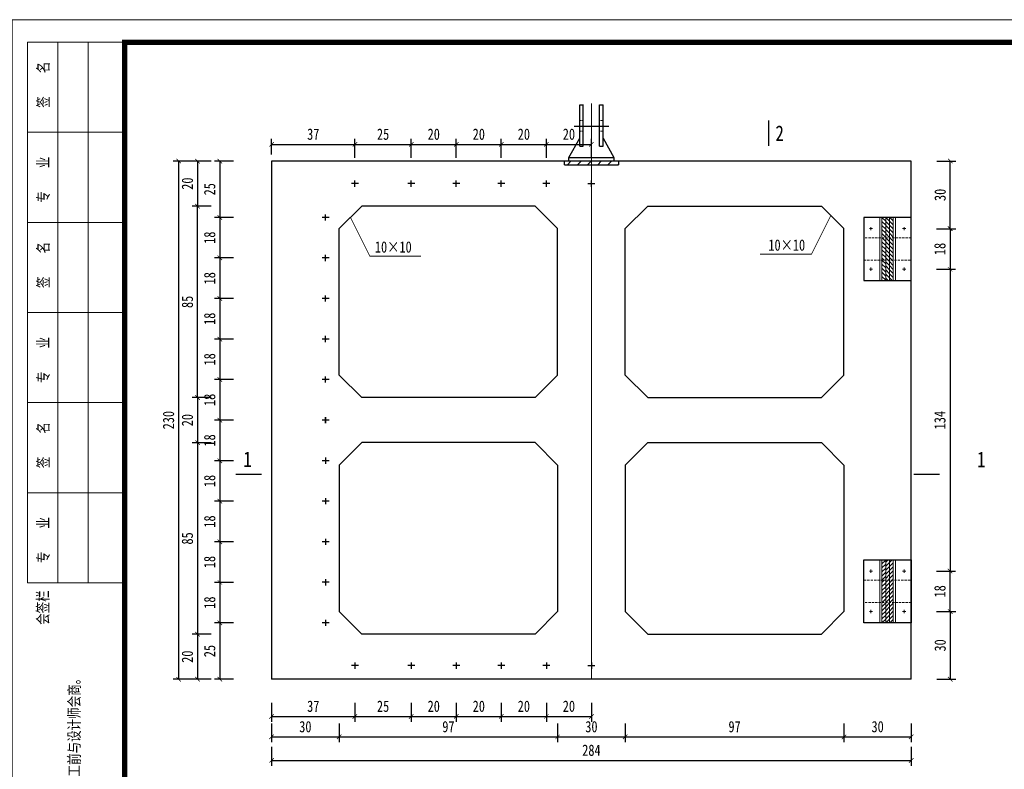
# Model space of a CAD drawing. Extents: x -13074 to 1448651, y 3648755 to 8081248.
# Tile 142 of 173: x 563561 to 563780, y 3858616 to 3858782. Entities that reach past the tile are written whole.
import ezdxf
from ezdxf.lldxf.tags import DXFTag

# ---------------------------------------------------------------- set-up
doc = ezdxf.new("R2010")
doc.units = 0
doc.header["$PDMODE"] = 32
doc.header["$PDSIZE"] = 0.2
doc.linetypes.add('HIDDEN', pattern=[0.375, 0.25, -0.125])
doc.layers.get('0').update_dxf_attribs({"linetype": 'CONTINUOUS'})
doc.layers.get('Defpoints').update_dxf_attribs({"linetype": 'CONTINUOUS'})
for name, color, linetype, lineweight in [('0.09标注线', 3, 'CONTINUOUS', 9), ('SHEET', 1, 'CONTINUOUS', 15), ('标注', 6, 'CONTINUOUS', 9), ('标注线', 7, 'CONTINUOUS', 18), ('细实线', 3, 'CONTINUOUS', 20), ('虚线', 251, 'HIDDEN', 15), ('轮廓西线', 1, 'CONTINUOUS', 15)]:
    doc.layers.add(name, color=color, linetype=linetype, lineweight=lineweight)
doc.layers.add('DIM', color=3, linetype='CONTINUOUS')
doc.layers.add('点划线', color=3, linetype='CENTER')
doc.styles.add('-仿宋_GB2312', font='FangSong_GB2312.ttf')
doc.styles.add('FHZ', font='FangSong_GB2312.ttf', dxfattribs={"width": 0.707, "height": 300})
doc.styles.add('HZTXT', font='FangSong_GB2312.ttf', dxfattribs={"width": 0.8, "height": 2.5})
tags = doc.linetypes.add('CENTER', pattern=[2, 1.25, -0.25, 0.25, -0.25]).pattern_tags.tags
tags[10:11] = [DXFTag(74, 4), DXFTag(75, 0), DXFTag(340, '0'), DXFTag(46, 1.0), DXFTag(50, 0.0), DXFTag(44, 0.0), DXFTag(45, 0.0)]
tags[8:9] = [DXFTag(74, 4), DXFTag(75, 0), DXFTag(340, '0'), DXFTag(46, 1.0), DXFTag(50, 0.0), DXFTag(44, 0.0), DXFTag(45, 0.0)]
tags[6:7] = [DXFTag(74, 4), DXFTag(75, 0), DXFTag(340, '0'), DXFTag(46, 1.0), DXFTag(50, 0.0), DXFTag(44, 0.0), DXFTag(45, 0.0)]
tags[4:5] = [DXFTag(74, 4), DXFTag(75, 0), DXFTag(340, '0'), DXFTag(46, 1.0), DXFTag(50, 0.0), DXFTag(44, 0.0), DXFTag(45, 0.0)]
tags = doc.linetypes.add('DASHDOT2', pattern=[0.5, 0.25, -0.125, 0, -0.125]).pattern_tags.tags
tags[10:11] = [DXFTag(74, 4), DXFTag(75, 0), DXFTag(340, '0'), DXFTag(46, 1.0), DXFTag(50, 0.0), DXFTag(44, 0.0), DXFTag(45, 0.0)]
tags[8:9] = [DXFTag(74, 4), DXFTag(75, 0), DXFTag(340, '0'), DXFTag(46, 1.0), DXFTag(50, 0.0), DXFTag(44, 0.0), DXFTag(45, 0.0)]
tags[6:7] = [DXFTag(74, 4), DXFTag(75, 0), DXFTag(340, '0'), DXFTag(46, 1.0), DXFTag(50, 0.0), DXFTag(44, 0.0), DXFTag(45, 0.0)]
tags[4:5] = [DXFTag(74, 4), DXFTag(75, 0), DXFTag(340, '0'), DXFTag(46, 1.0), DXFTag(50, 0.0), DXFTag(44, 0.0), DXFTag(45, 0.0)]
doc.dimstyles.new('工作室标准标注', dxfattribs={"dimtxt": 2.5, "dimasz": 1, "dimexe": 1.2, "dimexo": 1.5, "dimgap": 1, "dimtad": 1, "dimdec": 1, "dimzin": 0, "dimdsep": 46, "dimtxsty": 'HZTXT', "dimblk": 'ARCHTICK', "dimcen": 0.09, "dimadec": 0, "dimazin": 0, "dimtfac": 0.09, "dimtdec": 1, "dimtofl": 0, "dimtmove": 2, "dimatfit": 3, "dimldrblk": 'ARCHTICK', "dimfxl": 3, "dimfxlon": 1, "dimtolj": 1, "dimtzin": 0, "dimarcsym": 0})
pattern_1 = [(45, (563753.7238, 3858648.6043), (-0.449013, 0.449013), [])]
pattern_2 = [(45, (563752.8905, 3858648.6043), (-0.449013, 0.449013), [])]
pattern_3 = [(315, (563753.7238, 3858738.6043), (-0.449013, -0.449013), [])]
pattern_4 = [(315, (563752.8905, 3858738.6043), (-0.449013, -0.449013), [])]

# ---------------------------------------------------------------- blocks, each defined once
blk = doc.blocks.new('_ARCHTICK')
at = {"color": 0, "linetype": 'ByBlock', "const_width": 0.15}
blk.add_lwpolyline([(-0.5, -0.5), (0.5, 0.5)], dxfattribs=at)
blk = doc.blocks.new('*D1668')
at = {"layer": 'Defpoints', "color": 0, "lineweight": 13}
for p in [(563757.83, 3858727.1), (563757.83, 3858660.1), (563768.01, 3858660.1)]:
    blk.add_point(p, dxfattribs=at)
at = {"layer": '细实线', "color": 0, "lineweight": -2}
for p, q in [((563765.01, 3858727.1), (563769.21, 3858727.1)), ((563768.01, 3858727.1), (563768.01, 3858660.1)), ((563765.01, 3858660.1), (563769.21, 3858660.1))]:
    blk.add_line(p, q, dxfattribs=at)
for p, rotation in [((563768.01, 3858727.1), 90), ((563768.01, 3858660.1), 270)]:
    blk.add_blockref('_ARCHTICK', p, dxfattribs=dict(at, rotation=rotation))
at = {"layer": '细实线', "color": 0, "lineweight": 9, "insert": (563765.76, 3858693.6), "char_height": 2.5, "attachment_point": 5, "rotation": 90, "style": 'HZTXT'}
blk.add_mtext('\\A1;134', dxfattribs=at)
blk = doc.blocks.new('*D1669')
at = {"layer": 'Defpoints', "color": 0, "lineweight": 13}
for p in [(563757.83, 3858651.1), (563759.39, 3858636.1), (563768.06, 3858636.1)]:
    blk.add_point(p, dxfattribs=at)
at = {"layer": '细实线', "color": 0, "lineweight": -2}
for p, q in [((563765.06, 3858651.1), (563769.26, 3858651.1)), ((563768.06, 3858651.1), (563768.06, 3858636.1)), ((563765.06, 3858636.1), (563769.26, 3858636.1))]:
    blk.add_line(p, q, dxfattribs=at)
for p, rotation in [((563768.06, 3858651.1), 90), ((563768.06, 3858636.1), 270)]:
    blk.add_blockref('_ARCHTICK', p, dxfattribs=dict(at, rotation=rotation))
at = {"layer": '细实线', "color": 0, "lineweight": 9, "insert": (563765.81, 3858643.6), "char_height": 2.5, "attachment_point": 5, "rotation": 90, "style": 'HZTXT'}
blk.add_mtext('\\A1;30', dxfattribs=at)
blk = doc.blocks.new('*D1670')
at = {"layer": 'Defpoints', "color": 0, "lineweight": 13}
for p in [(563631.89, 3858729.6), (563605.9, 3858720.6), (563631.89, 3858720.6)]:
    blk.add_point(p, dxfattribs=at)
at = {"layer": '细实线', "color": 0, "lineweight": -2}
for p, q in [((563608.9, 3858729.6), (563604.7, 3858729.6)), ((563605.9, 3858729.6), (563605.9, 3858720.6)), ((563608.9, 3858720.6), (563604.7, 3858720.6))]:
    blk.add_line(p, q, dxfattribs=at)
for p, rotation in [((563605.9, 3858729.6), 90), ((563605.9, 3858720.6), 270)]:
    blk.add_blockref('_ARCHTICK', p, dxfattribs=dict(at, rotation=rotation))
at = {"layer": '细实线', "color": 0, "lineweight": 9, "insert": (563603.65, 3858725.1), "char_height": 2.5, "attachment_point": 5, "rotation": 90, "style": 'HZTXT'}
blk.add_mtext('\\A1;18', dxfattribs=at)
blk = doc.blocks.new('*D1671')
at = {"layer": 'Defpoints', "color": 0, "lineweight": 13}
for p in [(563617.39, 3858751.1), (563600.95, 3858741.1), (563639.89, 3858741.1)]:
    blk.add_point(p, dxfattribs=at)
at = {"layer": '细实线', "color": 0, "lineweight": -2}
for p, q in [((563603.95, 3858751.1), (563599.75, 3858751.1)), ((563600.95, 3858751.1), (563600.95, 3858741.1)), ((563603.95, 3858741.1), (563599.75, 3858741.1))]:
    blk.add_line(p, q, dxfattribs=at)
for p, rotation in [((563600.95, 3858751.1), 90), ((563600.95, 3858741.1), 270)]:
    blk.add_blockref('_ARCHTICK', p, dxfattribs=dict(at, rotation=rotation))
at = {"layer": '细实线', "color": 0, "lineweight": 9, "insert": (563598.7, 3858746.1), "char_height": 2.5, "attachment_point": 5, "rotation": 90, "style": 'HZTXT'}
blk.add_mtext('\\A1;20', dxfattribs=at)
blk = doc.blocks.new('*D2907')
at = {"layer": 'Defpoints', "color": 0, "lineweight": 13}
for p in [(563635.89, 3858754.81), (563617.39, 3858751.1), (563635.89, 3858746.1)]:
    blk.add_point(p, dxfattribs=at)
at = {"layer": '标注', "color": 0, "lineweight": -2}
for p, q in [((563617.39, 3858752.6), (563617.39, 3858756.01)), ((563635.89, 3858751.81), (563635.89, 3858756.01)), ((563617.39, 3858754.81), (563635.89, 3858754.81))]:
    blk.add_line(p, q, dxfattribs=at)
at = {"layer": '标注', "color": 0, "lineweight": -2, "rotation": 180}
blk.add_blockref('_ARCHTICK', (563617.39, 3858754.81), dxfattribs=at)
at = {"layer": '标注', "color": 0, "lineweight": -2}
blk.add_blockref('_ARCHTICK', (563635.89, 3858754.81), dxfattribs=at)
at = {"layer": '标注', "color": 0, "insert": (563626.64, 3858757.06), "char_height": 2.5, "attachment_point": 5, "style": 'HZTXT'}
blk.add_mtext('\\A1;37', dxfattribs=at)
blk = doc.blocks.new('*D1723')
at = {"layer": 'Defpoints', "color": 0, "lineweight": 13}
for p in [(563631.89, 3858720.6), (563605.9, 3858711.6), (563631.89, 3858711.6)]:
    blk.add_point(p, dxfattribs=at)
at = {"layer": '细实线', "color": 0, "lineweight": -2}
for p, q in [((563608.9, 3858720.6), (563604.7, 3858720.6)), ((563605.9, 3858720.6), (563605.9, 3858711.6)), ((563608.9, 3858711.6), (563604.7, 3858711.6))]:
    blk.add_line(p, q, dxfattribs=at)
for p, rotation in [((563605.9, 3858720.6), 90), ((563605.9, 3858711.6), 270)]:
    blk.add_blockref('_ARCHTICK', p, dxfattribs=dict(at, rotation=rotation))
at = {"layer": '细实线', "color": 0, "lineweight": 9, "insert": (563603.65, 3858716.1), "char_height": 2.5, "attachment_point": 5, "rotation": 90, "style": 'HZTXT'}
blk.add_mtext('\\A1;18', dxfattribs=at)
blk = doc.blocks.new('*D1724')
at = {"layer": 'Defpoints', "color": 0, "lineweight": 13}
for p in [(563631.89, 3858711.6), (563605.9, 3858702.6), (563631.89, 3858702.6)]:
    blk.add_point(p, dxfattribs=at)
at = {"layer": '细实线', "color": 0, "lineweight": -2}
for p, q in [((563608.9, 3858711.6), (563604.7, 3858711.6)), ((563605.9, 3858711.6), (563605.9, 3858702.6)), ((563608.9, 3858702.6), (563604.7, 3858702.6))]:
    blk.add_line(p, q, dxfattribs=at)
for p, rotation in [((563605.9, 3858711.6), 90), ((563605.9, 3858702.6), 270)]:
    blk.add_blockref('_ARCHTICK', p, dxfattribs=dict(at, rotation=rotation))
at = {"layer": '细实线', "color": 0, "lineweight": 9, "insert": (563603.65, 3858707.1), "char_height": 2.5, "attachment_point": 5, "rotation": 90, "style": 'HZTXT'}
blk.add_mtext('\\A1;18', dxfattribs=at)
blk = doc.blocks.new('*D1725')
at = {"layer": 'Defpoints', "color": 0, "lineweight": 13}
for p in [(563631.89, 3858702.6), (563605.9, 3858693.6), (563631.89, 3858693.6)]:
    blk.add_point(p, dxfattribs=at)
at = {"layer": '细实线', "color": 0, "lineweight": -2}
for p, q in [((563608.9, 3858702.6), (563604.7, 3858702.6)), ((563605.9, 3858702.6), (563605.9, 3858693.6)), ((563608.9, 3858693.6), (563604.7, 3858693.6))]:
    blk.add_line(p, q, dxfattribs=at)
for p, rotation in [((563605.9, 3858702.6), 90), ((563605.9, 3858693.6), 270)]:
    blk.add_blockref('_ARCHTICK', p, dxfattribs=dict(at, rotation=rotation))
at = {"layer": '细实线', "color": 0, "lineweight": 9, "insert": (563603.65, 3858698.1), "char_height": 2.5, "attachment_point": 5, "rotation": 90, "style": 'HZTXT'}
blk.add_mtext('\\A1;18', dxfattribs=at)
blk = doc.blocks.new('*D1726')
at = {"layer": 'Defpoints', "color": 0, "lineweight": 13}
for p in [(563631.89, 3858693.6), (563605.9, 3858684.6), (563631.89, 3858684.6)]:
    blk.add_point(p, dxfattribs=at)
at = {"layer": '细实线', "color": 0, "lineweight": -2}
for p, q in [((563608.9, 3858693.6), (563604.7, 3858693.6)), ((563605.9, 3858693.6), (563605.9, 3858684.6)), ((563608.9, 3858684.6), (563604.7, 3858684.6))]:
    blk.add_line(p, q, dxfattribs=at)
for p, rotation in [((563605.9, 3858693.6), 90), ((563605.9, 3858684.6), 270)]:
    blk.add_blockref('_ARCHTICK', p, dxfattribs=dict(at, rotation=rotation))
at = {"layer": '细实线', "color": 0, "lineweight": 9, "insert": (563603.65, 3858689.1), "char_height": 2.5, "attachment_point": 5, "rotation": 90, "style": 'HZTXT'}
blk.add_mtext('\\A1;18', dxfattribs=at)
blk = doc.blocks.new('*D1727')
at = {"layer": 'Defpoints', "color": 0, "lineweight": 13}
for p in [(563631.89, 3858684.6), (563605.9, 3858675.6), (563631.89, 3858675.6)]:
    blk.add_point(p, dxfattribs=at)
at = {"layer": '细实线', "color": 0, "lineweight": -2}
for p, q in [((563608.9, 3858684.6), (563604.7, 3858684.6)), ((563605.9, 3858684.6), (563605.9, 3858675.6)), ((563608.9, 3858675.6), (563604.7, 3858675.6))]:
    blk.add_line(p, q, dxfattribs=at)
for p, rotation in [((563605.9, 3858684.6), 90), ((563605.9, 3858675.6), 270)]:
    blk.add_blockref('_ARCHTICK', p, dxfattribs=dict(at, rotation=rotation))
at = {"layer": '细实线', "color": 0, "lineweight": 9, "insert": (563603.65, 3858680.1), "char_height": 2.5, "attachment_point": 5, "rotation": 90, "style": 'HZTXT'}
blk.add_mtext('\\A1;18', dxfattribs=at)
blk = doc.blocks.new('*D1728')
at = {"layer": 'Defpoints', "color": 0, "lineweight": 13}
for p in [(563631.89, 3858675.6), (563605.9, 3858666.6), (563631.89, 3858666.6)]:
    blk.add_point(p, dxfattribs=at)
at = {"layer": '细实线', "color": 0, "lineweight": -2}
for p, q in [((563608.9, 3858675.6), (563604.7, 3858675.6)), ((563605.9, 3858675.6), (563605.9, 3858666.6)), ((563608.9, 3858666.6), (563604.7, 3858666.6))]:
    blk.add_line(p, q, dxfattribs=at)
for p, rotation in [((563605.9, 3858675.6), 90), ((563605.9, 3858666.6), 270)]:
    blk.add_blockref('_ARCHTICK', p, dxfattribs=dict(at, rotation=rotation))
at = {"layer": '细实线', "color": 0, "lineweight": 9, "insert": (563603.65, 3858671.1), "char_height": 2.5, "attachment_point": 5, "rotation": 90, "style": 'HZTXT'}
blk.add_mtext('\\A1;18', dxfattribs=at)
blk = doc.blocks.new('*D1729')
at = {"layer": 'Defpoints', "color": 0, "lineweight": 13}
for p in [(563631.89, 3858666.6), (563605.9, 3858657.6), (563631.89, 3858657.6)]:
    blk.add_point(p, dxfattribs=at)
at = {"layer": '细实线', "color": 0, "lineweight": -2}
for p, q in [((563608.9, 3858666.6), (563604.7, 3858666.6)), ((563605.9, 3858666.6), (563605.9, 3858657.6)), ((563608.9, 3858657.6), (563604.7, 3858657.6))]:
    blk.add_line(p, q, dxfattribs=at)
for p, rotation in [((563605.9, 3858666.6), 90), ((563605.9, 3858657.6), 270)]:
    blk.add_blockref('_ARCHTICK', p, dxfattribs=dict(at, rotation=rotation))
at = {"layer": '细实线', "color": 0, "lineweight": 9, "insert": (563603.65, 3858662.1), "char_height": 2.5, "attachment_point": 5, "rotation": 90, "style": 'HZTXT'}
blk.add_mtext('\\A1;18', dxfattribs=at)
blk = doc.blocks.new('*D1730')
at = {"layer": 'Defpoints', "color": 0, "lineweight": 13}
for p in [(563631.89, 3858657.6), (563605.9, 3858648.6), (563631.89, 3858648.6)]:
    blk.add_point(p, dxfattribs=at)
at = {"layer": '细实线', "color": 0, "lineweight": -2}
for p, q in [((563608.9, 3858657.6), (563604.7, 3858657.6)), ((563605.9, 3858657.6), (563605.9, 3858648.6)), ((563608.9, 3858648.6), (563604.7, 3858648.6))]:
    blk.add_line(p, q, dxfattribs=at)
for p, rotation in [((563605.9, 3858657.6), 90), ((563605.9, 3858648.6), 270)]:
    blk.add_blockref('_ARCHTICK', p, dxfattribs=dict(at, rotation=rotation))
at = {"layer": '细实线', "color": 0, "lineweight": 9, "insert": (563603.65, 3858653.1), "char_height": 2.5, "attachment_point": 5, "rotation": 90, "style": 'HZTXT'}
blk.add_mtext('\\A1;18', dxfattribs=at)
blk = doc.blocks.new('*D1731')
at = {"layer": 'Defpoints', "color": 0, "lineweight": 13}
for p in [(563631.89, 3858648.6), (563605.9, 3858636.1), (563623.19, 3858636.1)]:
    blk.add_point(p, dxfattribs=at)
at = {"layer": '细实线', "color": 0, "lineweight": -2}
for p, q in [((563608.9, 3858648.6), (563604.7, 3858648.6)), ((563605.9, 3858648.6), (563605.9, 3858636.1)), ((563608.9, 3858636.1), (563604.7, 3858636.1))]:
    blk.add_line(p, q, dxfattribs=at)
for p, rotation in [((563605.9, 3858648.6), 90), ((563605.9, 3858636.1), 270)]:
    blk.add_blockref('_ARCHTICK', p, dxfattribs=dict(at, rotation=rotation))
at = {"layer": '细实线', "color": 0, "lineweight": 9, "insert": (563603.65, 3858642.35), "char_height": 2.5, "attachment_point": 5, "rotation": 90, "style": 'HZTXT'}
blk.add_mtext('\\A1;25', dxfattribs=at)
blk = doc.blocks.new('*D1733')
at = {"layer": 'Defpoints', "color": 0, "lineweight": 13}
for p in [(563639.89, 3858698.6), (563600.95, 3858688.6), (563639.89, 3858688.6)]:
    blk.add_point(p, dxfattribs=at)
at = {"layer": '细实线', "color": 0, "lineweight": -2}
for p, q in [((563603.95, 3858698.6), (563599.75, 3858698.6)), ((563600.95, 3858698.6), (563600.95, 3858688.6)), ((563603.95, 3858688.6), (563599.75, 3858688.6))]:
    blk.add_line(p, q, dxfattribs=at)
for p, rotation in [((563600.95, 3858698.6), 90), ((563600.95, 3858688.6), 270)]:
    blk.add_blockref('_ARCHTICK', p, dxfattribs=dict(at, rotation=rotation))
at = {"layer": '细实线', "color": 0, "lineweight": 9, "insert": (563598.7, 3858693.6), "char_height": 2.5, "attachment_point": 5, "rotation": 90, "style": 'HZTXT'}
blk.add_mtext('\\A1;20', dxfattribs=at)
blk = doc.blocks.new('*D1734')
at = {"layer": 'Defpoints', "color": 0, "lineweight": 13}
for p in [(563639.89, 3858688.6), (563600.95, 3858646.1), (563637.39, 3858646.1)]:
    blk.add_point(p, dxfattribs=at)
at = {"layer": '细实线', "color": 0, "lineweight": -2}
for p, q in [((563603.95, 3858688.6), (563599.75, 3858688.6)), ((563600.95, 3858688.6), (563600.95, 3858646.1)), ((563603.95, 3858646.1), (563599.75, 3858646.1))]:
    blk.add_line(p, q, dxfattribs=at)
for p, rotation in [((563600.95, 3858688.6), 90), ((563600.95, 3858646.1), 270)]:
    blk.add_blockref('_ARCHTICK', p, dxfattribs=dict(at, rotation=rotation))
at = {"layer": '细实线', "color": 0, "lineweight": 9, "insert": (563598.7, 3858667.35), "char_height": 2.5, "attachment_point": 5, "rotation": 90, "style": 'HZTXT'}
blk.add_mtext('\\A1;85', dxfattribs=at)
blk = doc.blocks.new('*D1735')
at = {"layer": 'Defpoints', "color": 0, "lineweight": 13}
for p in [(563637.39, 3858646.1), (563600.95, 3858636.1), (563628.64, 3858636.1)]:
    blk.add_point(p, dxfattribs=at)
at = {"layer": '细实线', "color": 0, "lineweight": -2}
for p, q in [((563603.95, 3858646.1), (563599.75, 3858646.1)), ((563600.95, 3858646.1), (563600.95, 3858636.1)), ((563603.95, 3858636.1), (563599.75, 3858636.1))]:
    blk.add_line(p, q, dxfattribs=at)
for p, rotation in [((563600.95, 3858646.1), 90), ((563600.95, 3858636.1), 270)]:
    blk.add_blockref('_ARCHTICK', p, dxfattribs=dict(at, rotation=rotation))
at = {"layer": '细实线', "color": 0, "lineweight": 9, "insert": (563598.7, 3858641.1), "char_height": 2.5, "attachment_point": 5, "rotation": 90, "style": 'HZTXT'}
blk.add_mtext('\\A1;20', dxfattribs=at)
blk = doc.blocks.new('*D1736')
at = {"layer": 'Defpoints', "color": 0, "lineweight": 13}
for p in [(563617.39, 3858751.1), (563596.76, 3858636.1), (563617.39, 3858636.1)]:
    blk.add_point(p, dxfattribs=at)
at = {"layer": '细实线', "color": 0, "lineweight": -2}
for p, q in [((563599.76, 3858751.1), (563595.56, 3858751.1)), ((563596.76, 3858751.1), (563596.76, 3858636.1)), ((563599.76, 3858636.1), (563595.56, 3858636.1))]:
    blk.add_line(p, q, dxfattribs=at)
for p, rotation in [((563596.76, 3858751.1), 90), ((563596.76, 3858636.1), 270)]:
    blk.add_blockref('_ARCHTICK', p, dxfattribs=dict(at, rotation=rotation))
at = {"layer": '细实线', "color": 0, "lineweight": 9, "insert": (563594.51, 3858693.6), "char_height": 2.5, "attachment_point": 5, "rotation": 90, "style": 'HZTXT'}
blk.add_mtext('\\A1;230', dxfattribs=at)
blk = doc.blocks.new('*D1765')
at = {"layer": 'Defpoints', "color": 0, "lineweight": 13}
for p in [(563759.39, 3858751.1), (563768.06, 3858751.1), (563757.83, 3858736.1)]:
    blk.add_point(p, dxfattribs=at)
at = {"layer": '细实线', "color": 0, "lineweight": -2}
for p, q in [((563765.06, 3858751.1), (563769.26, 3858751.1)), ((563768.06, 3858736.1), (563768.06, 3858751.1)), ((563765.06, 3858736.1), (563769.26, 3858736.1))]:
    blk.add_line(p, q, dxfattribs=at)
for p, rotation in [((563768.06, 3858751.1), 90), ((563768.06, 3858736.1), 270)]:
    blk.add_blockref('_ARCHTICK', p, dxfattribs=dict(at, rotation=rotation))
at = {"layer": '细实线', "color": 0, "lineweight": 9, "insert": (563765.81, 3858743.6), "char_height": 2.5, "attachment_point": 5, "rotation": 90, "style": 'HZTXT'}
blk.add_mtext('\\A1;30', dxfattribs=at)
blk = doc.blocks.new('*D1766')
at = {"layer": 'Defpoints', "color": 0, "lineweight": 13}
for p in [(563757.83, 3858736.1), (563757.83, 3858727.1), (563768.01, 3858727.1)]:
    blk.add_point(p, dxfattribs=at)
at = {"layer": '细实线', "color": 0, "lineweight": -2}
for p, q in [((563765.01, 3858736.1), (563769.21, 3858736.1)), ((563768.01, 3858736.1), (563768.01, 3858727.1)), ((563765.01, 3858727.1), (563769.21, 3858727.1))]:
    blk.add_line(p, q, dxfattribs=at)
for p, rotation in [((563768.01, 3858736.1), 90), ((563768.01, 3858727.1), 270)]:
    blk.add_blockref('_ARCHTICK', p, dxfattribs=dict(at, rotation=rotation))
at = {"layer": '细实线', "color": 0, "lineweight": 9, "insert": (563765.76, 3858731.6), "char_height": 2.5, "attachment_point": 5, "rotation": 90, "style": 'HZTXT'}
blk.add_mtext('\\A1;18', dxfattribs=at)
blk = doc.blocks.new('*D2936')
at = {"layer": 'Defpoints', "color": 0, "lineweight": 13}
for p in [(563617.39, 3858751.1), (563605.9, 3858738.6), (563629.39, 3858738.6)]:
    blk.add_point(p, dxfattribs=at)
at = {"layer": '细实线', "color": 0, "lineweight": -2}
for p, q in [((563608.9, 3858751.1), (563604.7, 3858751.1)), ((563605.9, 3858751.1), (563605.9, 3858738.6)), ((563608.9, 3858738.6), (563604.7, 3858738.6))]:
    blk.add_line(p, q, dxfattribs=at)
for p, rotation in [((563605.9, 3858751.1), 90), ((563605.9, 3858738.6), 270)]:
    blk.add_blockref('_ARCHTICK', p, dxfattribs=dict(at, rotation=rotation))
at = {"layer": '细实线', "color": 0, "lineweight": 9, "insert": (563603.65, 3858744.85), "char_height": 2.5, "attachment_point": 5, "rotation": 90, "style": 'HZTXT'}
blk.add_mtext('\\A1;25', dxfattribs=at)
blk = doc.blocks.new('*D2937')
at = {"layer": 'Defpoints', "color": 0, "lineweight": 13}
for p in [(563629.39, 3858738.6), (563605.9, 3858729.6), (563631.89, 3858729.6)]:
    blk.add_point(p, dxfattribs=at)
at = {"layer": '细实线', "color": 0, "lineweight": -2}
for p, q in [((563608.9, 3858738.6), (563604.7, 3858738.6)), ((563605.9, 3858738.6), (563605.9, 3858729.6)), ((563608.9, 3858729.6), (563604.7, 3858729.6))]:
    blk.add_line(p, q, dxfattribs=at)
for p, rotation in [((563605.9, 3858738.6), 90), ((563605.9, 3858729.6), 270)]:
    blk.add_blockref('_ARCHTICK', p, dxfattribs=dict(at, rotation=rotation))
at = {"layer": '细实线', "color": 0, "lineweight": 9, "insert": (563603.65, 3858734.1), "char_height": 2.5, "attachment_point": 5, "rotation": 90, "style": 'HZTXT'}
blk.add_mtext('\\A1;18', dxfattribs=at)

msp = doc.modelspace()

# ---------------------------------------------------------------- hatches: boundary and pattern name
at = {"layer": '标注线'}
h = msp.add_hatch(dxfattribs=at)
h.set_pattern_fill('ANSI31', scale=0.5, style=0)
h.set_pattern_definition([(45, (561722.109, 3856953.257), (-1.122532, 1.122532), [])])
h.paths.add_polyline_path([(563694.39, 3858751.104), (563682.39, 3858751.104), (563682.39, 3858750.304), (563694.39, 3858750.304)])
at = {"layer": '细实线', "lineweight": 15}
h = msp.add_hatch(dxfattribs=at)
h.set_pattern_fill('ANSI31', color=8, scale=0.2, style=0)
h.set_pattern_definition(pattern_4)
h.paths.add_polyline_path([(563752.89, 3858734.104), (563753.724, 3858734.104), (563753.724, 3858738.604), (563752.89, 3858738.604)])
h = msp.add_hatch(dxfattribs=at)
h.set_pattern_fill('ANSI31', color=8, scale=0.2, style=0)
h.set_pattern_definition(pattern_3)
h.paths.add_polyline_path([(563754.557, 3858738.604), (563753.724, 3858738.604), (563753.724, 3858734.104), (563754.557, 3858734.104)])
h = msp.add_hatch(dxfattribs=at)
h.set_pattern_fill('ANSI31', color=8, scale=0.2, style=0)
h.set_pattern_definition(pattern_3)
h.paths.add_polyline_path([(563754.557, 3858734.104), (563755.39, 3858734.104), (563755.39, 3858738.604), (563754.557, 3858738.604)])
h = msp.add_hatch(dxfattribs=at)
h.set_pattern_fill('ANSI31', color=8, scale=0.2, style=0)
h.set_pattern_definition(pattern_4)
h.paths.add_polyline_path([(563753.724, 3858731.604), (563752.89, 3858731.604), (563752.89, 3858734.104), (563753.724, 3858734.104)])
h = msp.add_hatch(dxfattribs=at)
h.set_pattern_fill('ANSI31', color=8, scale=0.2, style=0)
h.set_pattern_definition(pattern_3)
h.paths.add_polyline_path([(563754.557, 3858731.604), (563753.724, 3858731.604), (563753.724, 3858734.104), (563754.557, 3858734.104)])
h = msp.add_hatch(dxfattribs=at)
h.set_pattern_fill('ANSI31', color=8, scale=0.2, style=0)
h.set_pattern_definition(pattern_3)
h.paths.add_polyline_path([(563755.39, 3858731.604), (563754.557, 3858731.604), (563754.557, 3858734.104), (563755.39, 3858734.104)])
h = msp.add_hatch(dxfattribs=at)
h.set_pattern_fill('ANSI31', color=8, scale=0.2, style=0)
h.set_pattern_definition(pattern_4)
h.paths.add_polyline_path([(563753.724, 3858729.104), (563752.89, 3858729.104), (563752.89, 3858731.604), (563753.724, 3858731.604)])
h = msp.add_hatch(dxfattribs=at)
h.set_pattern_fill('ANSI31', color=8, scale=0.2, style=0)
h.set_pattern_definition(pattern_3)
h.paths.add_polyline_path([(563754.557, 3858729.104), (563753.724, 3858729.104), (563753.724, 3858731.604), (563754.557, 3858731.604)])
h = msp.add_hatch(dxfattribs=at)
h.set_pattern_fill('ANSI31', color=8, scale=0.2, style=0)
h.set_pattern_definition(pattern_3)
h.paths.add_polyline_path([(563755.39, 3858729.104), (563754.557, 3858729.104), (563754.557, 3858731.604), (563755.39, 3858731.604)])
h = msp.add_hatch(dxfattribs=at)
h.set_pattern_fill('ANSI31', color=8, scale=0.2, style=0)
h.set_pattern_definition([(315, (563752.8905, 3858729.1043), (-0.44901, -0.44901), [])])
h.paths.add_polyline_path([(563753.724, 3858724.604), (563752.89, 3858724.604), (563752.89, 3858729.104), (563753.724, 3858729.104)])
h = msp.add_hatch(dxfattribs=at)
h.set_pattern_fill('ANSI31', color=8, scale=0.2, style=0)
h.set_pattern_definition(pattern_3)
h.paths.add_polyline_path([(563754.557, 3858729.104), (563753.724, 3858729.104), (563753.724, 3858724.604), (563754.557, 3858724.604)])
h = msp.add_hatch(dxfattribs=at)
h.set_pattern_fill('ANSI31', color=8, scale=0.2, style=0)
h.set_pattern_definition(pattern_3)
h.paths.add_polyline_path([(563754.557, 3858724.604), (563755.39, 3858724.604), (563755.39, 3858729.104), (563754.557, 3858729.104)])
h = msp.add_hatch(dxfattribs=at)
h.set_pattern_fill('ANSI31', color=8, scale=0.2, style=0)
h.set_pattern_definition([(45, (563752.8905, 3858658.1043), (-0.44901, 0.44901), [])])
h.paths.add_polyline_path([(563753.724, 3858662.604), (563752.89, 3858662.604), (563752.89, 3858658.104), (563753.724, 3858658.104)])
h = msp.add_hatch(dxfattribs=at)
h.set_pattern_fill('ANSI31', color=8, scale=0.2, style=0)
h.set_pattern_definition(pattern_1)
h.paths.add_polyline_path([(563754.557, 3858662.604), (563753.724, 3858662.604), (563753.724, 3858658.104), (563754.557, 3858658.104)])
h = msp.add_hatch(dxfattribs=at)
h.set_pattern_fill('ANSI31', color=8, scale=0.2, style=0)
h.set_pattern_definition(pattern_1)
h.paths.add_polyline_path([(563754.557, 3858658.104), (563755.39, 3858658.104), (563755.39, 3858662.604), (563754.557, 3858662.604)])
h = msp.add_hatch(dxfattribs=at)
h.set_pattern_fill('ANSI31', color=8, scale=0.2, style=0)
h.set_pattern_definition(pattern_2)
h.paths.add_polyline_path([(563753.724, 3858658.104), (563752.89, 3858658.104), (563752.89, 3858655.604), (563753.724, 3858655.604)])
h = msp.add_hatch(dxfattribs=at)
h.set_pattern_fill('ANSI31', color=8, scale=0.2, style=0)
h.set_pattern_definition(pattern_1)
h.paths.add_polyline_path([(563754.557, 3858658.104), (563753.724, 3858658.104), (563753.724, 3858655.604), (563754.557, 3858655.604)])
h = msp.add_hatch(dxfattribs=at)
h.set_pattern_fill('ANSI31', color=8, scale=0.2, style=0)
h.set_pattern_definition(pattern_1)
h.paths.add_polyline_path([(563755.39, 3858658.104), (563754.557, 3858658.104), (563754.557, 3858655.604), (563755.39, 3858655.604)])
h = msp.add_hatch(dxfattribs=at)
h.set_pattern_fill('ANSI31', color=8, scale=0.2, style=0)
h.set_pattern_definition(pattern_2)
h.paths.add_polyline_path([(563753.724, 3858655.604), (563752.89, 3858655.604), (563752.89, 3858653.104), (563753.724, 3858653.104)])
h = msp.add_hatch(dxfattribs=at)
h.set_pattern_fill('ANSI31', color=8, scale=0.2, style=0)
h.set_pattern_definition(pattern_1)
h.paths.add_polyline_path([(563754.557, 3858655.604), (563753.724, 3858655.604), (563753.724, 3858653.104), (563754.557, 3858653.104)])
h = msp.add_hatch(dxfattribs=at)
h.set_pattern_fill('ANSI31', color=8, scale=0.2, style=0)
h.set_pattern_definition(pattern_1)
h.paths.add_polyline_path([(563755.39, 3858655.604), (563754.557, 3858655.604), (563754.557, 3858653.104), (563755.39, 3858653.104)])
h = msp.add_hatch(dxfattribs=at)
h.set_pattern_fill('ANSI31', color=8, scale=0.2, style=0)
h.set_pattern_definition(pattern_2)
h.paths.add_polyline_path([(563752.89, 3858648.604), (563753.724, 3858648.604), (563753.724, 3858653.104), (563752.89, 3858653.104)])
h = msp.add_hatch(dxfattribs=at)
h.set_pattern_fill('ANSI31', color=8, scale=0.2, style=0)
h.set_pattern_definition(pattern_1)
h.paths.add_polyline_path([(563754.557, 3858653.104), (563753.724, 3858653.104), (563753.724, 3858648.604), (563754.557, 3858648.604)])
h = msp.add_hatch(dxfattribs=at)
h.set_pattern_fill('ANSI31', color=8, scale=0.2, style=0)
h.set_pattern_definition(pattern_1)
h.paths.add_polyline_path([(563754.557, 3858648.604), (563755.39, 3858648.604), (563755.39, 3858653.104), (563754.557, 3858653.104)])

# ---------------------------------------------------------------- linework, layer by layer
at = {"layer": '0.09标注线', "linetype": 'Continuous', "lineweight": 13}
for p in [(563629.39, 3858729.604), (563629.39, 3858720.604), (563629.39, 3858711.604), (563629.39, 3858702.604), (563629.39, 3858684.604), (563629.39, 3858675.604), (563629.39, 3858666.604), (563629.39, 3858657.604)]:
    msp.add_point(p, dxfattribs=at)
at = {"layer": 'SHEET', "color": 7}
for p, q in [((563584.769, 3858777.489), (563563.169, 3858777.489)), ((563563.169, 3858777.489), (563584.769, 3858777.489)), ((563563.169, 3858777.489), (563563.169, 3858657.489)), ((563569.919, 3858777.489), (563569.919, 3858657.489)), ((563576.669, 3858777.489), (563576.669, 3858657.489)), ((563563.169, 3858757.489), (563584.769, 3858757.489)), ((563563.169, 3858737.489), (563584.769, 3858737.489)), ((563563.169, 3858737.489), (563584.769, 3858737.489)), ((563563.169, 3858737.489), (563584.769, 3858737.489)), ((563563.169, 3858717.489), (563584.769, 3858717.489)), ((563563.169, 3858697.489), (563584.769, 3858697.489)), ((563563.169, 3858697.489), (563584.769, 3858697.489)), ((563563.169, 3858677.489), (563584.769, 3858677.489)), ((563563.169, 3858657.489), (563584.769, 3858657.489))]:
    msp.add_line(p, q, dxfattribs=at)
msp.add_lwpolyline([(563979.769, 3858485.489), (563559.769, 3858485.489), (563559.769, 3858782.489), (563979.769, 3858782.489)], close=True, dxfattribs=at)
at = {"layer": 'SHEET', "color": 7, "const_width": 1.2}
msp.add_lwpolyline([(563584.769, 3858777.489), (563974.769, 3858777.489), (563974.769, 3858490.489), (563584.769, 3858490.489)], close=True, dxfattribs=at)
at = {"layer": '标注线', "color": 7, "const_width": 0.28}
for points in [[(563727.727, 3858754.434), (563727.727, 3858760.175)], [(563615.188, 3858681.577), (563609.447, 3858681.577)], [(563765.702, 3858681.577), (563759.961, 3858681.577)]]:
    msp.add_lwpolyline(points, dxfattribs=at)
at = {"layer": '点划线', "color": 7, "ltscale": 0.2}
msp.add_line((563684.58, 3858758.854), (563692.29, 3858758.854), dxfattribs=at)
at = {"layer": '细实线', "color": 1, "linetype": 'DASHDOT2', "ltscale": 6}
msp.add_line((563688.39, 3858763.854), (563688.39, 3858636.104), dxfattribs=at)
at = {"layer": '细实线', "color": 7}
for p, q in [((563639.167, 3858730.024), (563634.89, 3858738.604)), ((563737.253, 3858730.455), (563741.53, 3858739.035)), ((563639.167, 3858730.024), (563650.543, 3858730.024)), ((563737.253, 3858730.455), (563725.877, 3858730.455))]:
    msp.add_line(p, q, dxfattribs=at)
at = {"layer": '细实线'}
for p, q in [((563750.093, 3858736.104), (563750.813, 3858736.104)), ((563750.453, 3858736.464), (563750.453, 3858735.744)), ((563758.188, 3858736.104), (563757.468, 3858736.104)), ((563757.828, 3858736.464), (563757.828, 3858735.744)), ((563750.093, 3858727.104), (563750.813, 3858727.104)), ((563750.453, 3858726.744), (563750.453, 3858727.464)), ((563758.188, 3858727.104), (563757.468, 3858727.104)), ((563757.828, 3858726.744), (563757.828, 3858727.464)), ((563750.093, 3858660.104), (563750.813, 3858660.104)), ((563750.453, 3858660.464), (563750.453, 3858659.744)), ((563758.188, 3858660.104), (563757.468, 3858660.104)), ((563757.828, 3858660.464), (563757.828, 3858659.744)), ((563750.093, 3858651.104), (563750.813, 3858651.104)), ((563750.453, 3858650.744), (563750.453, 3858651.464)), ((563758.188, 3858651.104), (563757.468, 3858651.104)), ((563757.828, 3858650.744), (563757.828, 3858651.464))]:
    msp.add_line(p, q, dxfattribs=at)
at = {"layer": '虚线', "color": 7}
for p, q in [((563685.79, 3858760.134), (563686.59, 3858760.134)), ((563690.19, 3858760.134), (563690.99, 3858760.134)), ((563685.79, 3858757.734), (563686.59, 3858757.734)), ((563690.19, 3858757.734), (563690.99, 3858757.734))]:
    msp.add_line(p, q, dxfattribs=at)
at = {"layer": '虚线', "color": 7, "ltscale": 2}
for p, q in [((563759.39, 3858734.104), (563748.89, 3858734.104)), ((563748.89, 3858729.104), (563759.39, 3858729.104)), ((563748.89, 3858658.104), (563759.39, 3858658.104)), ((563759.39, 3858653.104), (563748.89, 3858653.104))]:
    msp.add_line(p, q, dxfattribs=at)
at = {"layer": '轮廓西线', "color": 4, "lineweight": 30}
for p, q in [((563685.79, 3858754.425), (563685.79, 3858763.625)), ((563685.8, 3858763.625), (563686.6, 3858763.625)), ((563686.59, 3858754.425), (563686.59, 3858763.625)), ((563690.19, 3858754.425), (563690.19, 3858763.625)), ((563690.2, 3858763.625), (563691, 3858763.625)), ((563690.99, 3858754.425), (563690.99, 3858763.625)), ((563683.39, 3858751.904), (563685.79, 3858756.184)), ((563690.99, 3858756.184), (563693.39, 3858751.904)), ((563685.79, 3858754.425), (563686.59, 3858754.425)), ((563690.19, 3858754.425), (563690.99, 3858754.425)), ((563617.39, 3858751.104), (563617.39, 3858636.104)), ((563759.39, 3858751.104), (563617.39, 3858751.104)), ((563682.39, 3858750.304), (563682.39, 3858751.104)), ((563683.39, 3858751.904), (563693.39, 3858751.904)), ((563683.39, 3858751.104), (563683.39, 3858751.904)), ((563693.39, 3858751.904), (563693.39, 3858751.104)), ((563694.39, 3858751.104), (563694.39, 3858750.304)), ((563759.39, 3858636.104), (563759.39, 3858751.104)), ((563682.39, 3858750.304), (563694.39, 3858750.304)), ((563635.89, 3858745.426), (563635.89, 3858746.782)), ((563648.39, 3858745.426), (563648.39, 3858746.782)), ((563658.39, 3858745.426), (563658.39, 3858746.782)), ((563668.39, 3858745.426), (563668.39, 3858746.782)), ((563678.39, 3858745.426), (563678.39, 3858746.782)), ((563688.39, 3858745.426), (563688.39, 3858746.782)), ((563636.669, 3858746.104), (563635.112, 3858746.104)), ((563649.169, 3858746.104), (563647.612, 3858746.104)), ((563659.169, 3858746.104), (563657.612, 3858746.104)), ((563669.169, 3858746.104), (563667.612, 3858746.104)), ((563679.169, 3858746.104), (563677.612, 3858746.104)), ((563687.612, 3858746.104), (563689.169, 3858746.104)), ((563637.39, 3858741.104), (563632.39, 3858736.104)), ((563675.89, 3858741.104), (563637.39, 3858741.104)), ((563675.89, 3858741.104), (563680.89, 3858736.104)), ((563700.89, 3858741.104), (563695.89, 3858736.104)), ((563700.89, 3858741.104), (563739.46, 3858741.104)), ((563739.46, 3858741.104), (563744.46, 3858736.104)), ((563630.169, 3858738.604), (563628.612, 3858738.604)), ((563630.169, 3858738.604), (563628.612, 3858738.604)), ((563629.39, 3858737.926), (563629.39, 3858739.282)), ((563629.39, 3858737.926), (563629.39, 3858739.282)), ((563759.39, 3858738.604), (563748.89, 3858738.604)), ((563748.89, 3858738.604), (563748.89, 3858724.604)), ((563759.39, 3858724.604), (563759.39, 3858738.604)), ((563632.39, 3858703.604), (563632.39, 3858736.104)), ((563680.89, 3858703.604), (563680.89, 3858736.104)), ((563695.89, 3858703.604), (563695.89, 3858736.104)), ((563744.46, 3858703.604), (563744.46, 3858736.104)), ((563630.169, 3858729.604), (563628.612, 3858729.604)), ((563630.169, 3858729.604), (563628.612, 3858729.604)), ((563629.39, 3858728.926), (563629.39, 3858730.282)), ((563629.39, 3858728.926), (563629.39, 3858730.282)), ((563748.89, 3858724.604), (563759.39, 3858724.604)), ((563630.169, 3858720.604), (563628.612, 3858720.604)), ((563630.169, 3858720.604), (563628.612, 3858720.604)), ((563629.39, 3858719.926), (563629.39, 3858721.282)), ((563629.39, 3858719.926), (563629.39, 3858721.282)), ((563630.169, 3858711.604), (563628.612, 3858711.604)), ((563630.169, 3858711.604), (563628.612, 3858711.604)), ((563629.39, 3858710.926), (563629.39, 3858712.282)), ((563629.39, 3858710.926), (563629.39, 3858712.282)), ((563629.39, 3858701.926), (563629.39, 3858703.282)), ((563629.39, 3858701.926), (563629.39, 3858703.282)), ((563632.39, 3858703.604), (563637.39, 3858698.604)), ((563680.89, 3858703.604), (563675.89, 3858698.604)), ((563695.89, 3858703.604), (563700.89, 3858698.604)), ((563744.46, 3858703.604), (563739.46, 3858698.604)), ((563630.169, 3858702.604), (563628.612, 3858702.604)), ((563630.169, 3858702.604), (563628.612, 3858702.604)), ((563675.89, 3858698.604), (563637.39, 3858698.604)), ((563700.89, 3858698.604), (563739.46, 3858698.604)), ((563629.39, 3858692.926), (563629.39, 3858694.282)), ((563629.39, 3858692.926), (563629.39, 3858694.282)), ((563629.39, 3858694.282), (563629.39, 3858692.926)), ((563629.39, 3858694.282), (563629.39, 3858692.926)), ((563630.169, 3858693.604), (563628.612, 3858693.604)), ((563630.169, 3858693.604), (563628.612, 3858693.604)), ((563630.169, 3858693.604), (563628.612, 3858693.604)), ((563630.169, 3858693.604), (563628.612, 3858693.604)), ((563632.39, 3858683.604), (563637.39, 3858688.604)), ((563675.89, 3858688.604), (563637.39, 3858688.604)), ((563680.89, 3858683.604), (563675.89, 3858688.604)), ((563695.89, 3858683.604), (563700.89, 3858688.604)), ((563700.89, 3858688.604), (563739.46, 3858688.604)), ((563744.46, 3858683.604), (563739.46, 3858688.604)), ((563629.39, 3858685.282), (563629.39, 3858683.926)), ((563629.39, 3858685.282), (563629.39, 3858683.926)), ((563630.169, 3858684.604), (563628.612, 3858684.604)), ((563630.169, 3858684.604), (563628.612, 3858684.604)), ((563632.39, 3858683.604), (563632.39, 3858651.104)), ((563680.89, 3858683.604), (563680.89, 3858651.104)), ((563695.89, 3858683.604), (563695.89, 3858651.104)), ((563744.46, 3858683.604), (563744.46, 3858651.104)), ((563630.169, 3858675.604), (563628.612, 3858675.604)), ((563630.169, 3858675.604), (563628.612, 3858675.604)), ((563629.39, 3858676.282), (563629.39, 3858674.926)), ((563629.39, 3858676.282), (563629.39, 3858674.926)), ((563630.169, 3858666.604), (563628.612, 3858666.604)), ((563630.169, 3858666.604), (563628.612, 3858666.604)), ((563629.39, 3858667.282), (563629.39, 3858665.926)), ((563629.39, 3858667.282), (563629.39, 3858665.926)), ((563748.89, 3858662.604), (563759.39, 3858662.604)), ((563748.89, 3858648.604), (563748.89, 3858662.604)), ((563759.39, 3858662.604), (563759.39, 3858648.604)), ((563630.169, 3858657.604), (563628.612, 3858657.604)), ((563630.169, 3858657.604), (563628.612, 3858657.604)), ((563629.39, 3858658.282), (563629.39, 3858656.926)), ((563629.39, 3858658.282), (563629.39, 3858656.926)), ((563637.39, 3858646.104), (563632.39, 3858651.104)), ((563675.89, 3858646.104), (563680.89, 3858651.104)), ((563700.89, 3858646.104), (563695.89, 3858651.104)), ((563739.46, 3858646.104), (563744.46, 3858651.104)), ((563630.169, 3858648.604), (563628.612, 3858648.604)), ((563630.169, 3858648.604), (563628.612, 3858648.604)), ((563629.39, 3858649.282), (563629.39, 3858647.926)), ((563629.39, 3858649.282), (563629.39, 3858647.926)), ((563759.39, 3858648.604), (563748.89, 3858648.604)), ((563675.89, 3858646.104), (563637.39, 3858646.104)), ((563700.89, 3858646.104), (563739.46, 3858646.104)), ((563635.89, 3858639.782), (563635.89, 3858638.426)), ((563648.39, 3858639.782), (563648.39, 3858638.426)), ((563658.39, 3858639.782), (563658.39, 3858638.426)), ((563668.39, 3858639.782), (563668.39, 3858638.426)), ((563678.39, 3858639.782), (563678.39, 3858638.426)), ((563688.39, 3858639.782), (563688.39, 3858638.426)), ((563636.669, 3858639.104), (563635.112, 3858639.104)), ((563649.169, 3858639.104), (563647.612, 3858639.104)), ((563659.169, 3858639.104), (563657.612, 3858639.104)), ((563669.169, 3858639.104), (563667.612, 3858639.104)), ((563679.169, 3858639.104), (563677.612, 3858639.104)), ((563687.612, 3858639.104), (563689.169, 3858639.104)), ((563759.39, 3858636.104), (563617.39, 3858636.104))]:
    msp.add_line(p, q, dxfattribs=at)
at = {"layer": '轮廓西线', "color": 7, "lineweight": 20}
for p, q in [((563752.39, 3858738.604), (563752.39, 3858724.604)), ((563752.89, 3858738.604), (563752.89, 3858724.604)), ((563753.724, 3858724.604), (563753.724, 3858738.604)), ((563754.557, 3858724.604), (563754.557, 3858738.604)), ((563755.39, 3858724.604), (563755.39, 3858738.604)), ((563755.89, 3858724.604), (563755.89, 3858738.604)), ((563752.39, 3858648.604), (563752.39, 3858662.604)), ((563752.89, 3858648.604), (563752.89, 3858662.604)), ((563753.724, 3858662.604), (563753.724, 3858648.604)), ((563754.557, 3858662.604), (563754.557, 3858648.604)), ((563755.39, 3858662.604), (563755.39, 3858648.604)), ((563755.89, 3858662.604), (563755.89, 3858648.604))]:
    msp.add_line(p, q, dxfattribs=at)

# ---------------------------------------------------------------- texts
at = {"layer": 'DIM', "color": 7, "style": 'FHZ', "width": 0.75}
for s, p in [('签    名', (563567.942, 3858762.937)), ('专    业', (563567.942, 3858741.874)), ('签    名', (563567.942, 3858722.937)), ('专    业', (563567.942, 3858701.874)), ('签    名', (563567.942, 3858682.937)), ('专    业', (563567.942, 3858661.874)), ('会签栏', (563567.871, 3858648.168)), ('3.不得量取图纸尺寸施工。如有任何不详事宜，请在施工前与设计师会商。', (563574.803, 3858553.136))]:
    msp.add_text(s, height=2.5, rotation=90, dxfattribs=at).set_placement(p)
at = {"layer": '细实线', "color": 7, "style": '-仿宋_GB2312', "width": 0.8}
for s, height, p in [('2', 3.45, (563729.237, 3858755.565)), ('10×10', 2.5, (563640.328, 3858730.789)), ('10×10', 2.5, (563727.671, 3858731.219)), ('1', 3.45, (563611.118, 3858683.199)), ('1', 3.45, (563774.004, 3858683.162))]:
    msp.add_text(s, height=height, dxfattribs=at).set_placement(p)

# ---------------------------------------------------------------- dimensions: what is measured, and where the dimension line sits
at = {"layer": '标注', "color": 7}
dim = msp.add_linear_dim(base=(563635.89, 3858754.812), p1=(563617.39, 3858751.104), p2=(563635.89, 3858746.104), dimstyle='工作室标准标注', override={"dimdec": 0, "dimlfac": 2}, dxfattribs=at)
dim.commit()
dim.dimension.update_dxf_attribs({"geometry": '*D2907', "text_midpoint": (563626.64, 3858757.062)})
for base, p1, p2 in [((563648.39, 3858754.812), (563635.89, 3858746.104), (563648.39, 3858746.104)), ((563658.39, 3858754.812), (563648.39, 3858746.104), (563658.39, 3858746.104)), ((563668.39, 3858754.812), (563658.39, 3858746.104), (563668.39, 3858746.104)), ((563678.39, 3858754.812), (563668.39, 3858746.104), (563678.39, 3858746.104)), ((563688.39, 3858754.812), (563678.39, 3858746.104), (563688.39, 3858746.104))]:
    msp.add_linear_dim(base=base, p1=p1, p2=p2, dimstyle='工作室标准标注', override={"dimdec": 0, "dimlfac": 2}, dxfattribs=at).render()
at = {"layer": '细实线', "lineweight": 9}
for base, p1, p2, angle, picture, middle in [((563596.759, 3858636.104), (563617.39, 3858751.104), (563617.39, 3858636.104), 90, '*D1736', (563594.509, 3858693.604)), ((563600.953, 3858741.104), (563617.39, 3858751.104), (563639.89, 3858741.104), 90, '*D1671', (563598.703, 3858746.104)), ((563605.902, 3858738.604), (563617.39, 3858751.104), (563629.39, 3858738.604), 90, '*D2936', (563603.652, 3858744.854)), ((563768.06, 3858751.104), (563757.828, 3858736.104), (563759.39, 3858751.104), 270, '*D1765', (563765.81, 3858743.604)), ((563605.902, 3858729.604), (563629.39, 3858738.604), (563631.89, 3858729.604), 90, '*D2937', (563603.652, 3858734.104)), ((563768.012, 3858727.104), (563757.828, 3858736.104), (563757.828, 3858727.104), 270, '*D1766', (563765.762, 3858731.604)), ((563605.902, 3858720.604), (563631.89, 3858729.604), (563631.89, 3858720.604), 90, '*D1670', (563603.652, 3858725.104)), ((563768.012, 3858660.104), (563757.828, 3858727.104), (563757.828, 3858660.104), 90, '*D1668', (563765.762, 3858693.604)), ((563605.902, 3858711.604), (563631.89, 3858720.604), (563631.89, 3858711.604), 90, '*D1723', (563603.652, 3858716.104)), ((563605.902, 3858702.604), (563631.89, 3858711.604), (563631.89, 3858702.604), 90, '*D1724', (563603.652, 3858707.104)), ((563605.902, 3858693.604), (563631.89, 3858702.604), (563631.89, 3858693.604), 90, '*D1725', (563603.652, 3858698.104)), ((563600.953, 3858688.604), (563639.89, 3858698.604), (563639.89, 3858688.604), 90, '*D1733', (563598.703, 3858693.604)), ((563605.902, 3858684.604), (563631.89, 3858693.604), (563631.89, 3858684.604), 90, '*D1726', (563603.652, 3858689.104)), ((563600.953, 3858646.104), (563639.89, 3858688.604), (563637.39, 3858646.104), 90, '*D1734', (563598.703, 3858667.354)), ((563605.902, 3858675.604), (563631.89, 3858684.604), (563631.89, 3858675.604), 90, '*D1727', (563603.652, 3858680.104)), ((563605.902, 3858666.604), (563631.89, 3858675.604), (563631.89, 3858666.604), 90, '*D1728', (563603.652, 3858671.104)), ((563605.902, 3858657.604), (563631.89, 3858666.604), (563631.89, 3858657.604), 90, '*D1729', (563603.652, 3858662.104)), ((563605.902, 3858648.604), (563631.89, 3858657.604), (563631.89, 3858648.604), 90, '*D1730', (563603.652, 3858653.104)), ((563768.06, 3858636.104), (563757.828, 3858651.104), (563759.39, 3858636.104), 90, '*D1669', (563765.81, 3858643.604)), ((563605.902, 3858636.104), (563631.89, 3858648.604), (563623.19, 3858636.104), 90, '*D1731', (563603.652, 3858642.354)), ((563600.953, 3858636.104), (563637.39, 3858646.104), (563628.64, 3858636.104), 90, '*D1735', (563598.703, 3858641.104))]:
    dim = msp.add_linear_dim(base=base, p1=p1, p2=p2, angle=angle, dimstyle='工作室标准标注', override={"dimdec": 0, "dimlfac": 2}, dxfattribs=at)
    dim.commit()
    dim.dimension.update_dxf_attribs({"geometry": picture, "text_midpoint": middle})
for base, p1, p2 in [((563600.953, 3858741.104), (563639.89, 3858698.604), (563639.89, 3858741.104)), ((563768.012, 3858660.104), (563757.828, 3858651.104), (563757.828, 3858660.104))]:
    msp.add_linear_dim(base=base, p1=p1, p2=p2, angle=90, dimstyle='工作室标准标注', override={"dimdec": 0, "dimlfac": 2}, dxfattribs=at).render()
for base, p1, p2 in [((563632.39, 3858623.299), (563617.39, 3858636.104), (563632.39, 3858651.104)), ((563680.89, 3858623.299), (563632.39, 3858651.104), (563680.89, 3858651.104)), ((563695.89, 3858623.299), (563680.89, 3858651.104), (563695.89, 3858651.104)), ((563744.46, 3858623.299), (563695.89, 3858651.104), (563744.46, 3858651.104)), ((563759.39, 3858623.299), (563744.46, 3858651.104), (563759.39, 3858636.104)), ((563635.89, 3858627.834), (563617.39, 3858636.104), (563635.89, 3858639.104)), ((563648.39, 3858627.834), (563635.89, 3858639.104), (563648.39, 3858639.104)), ((563658.39, 3858627.834), (563648.39, 3858639.104), (563658.39, 3858639.104)), ((563668.39, 3858627.834), (563658.39, 3858638.88), (563668.39, 3858638.88)), ((563678.39, 3858627.834), (563668.39, 3858639.104), (563678.39, 3858639.104)), ((563688.39, 3858627.834), (563678.39, 3858639.104), (563688.39, 3858639.104)), ((563759.39, 3858618.073), (563617.39, 3858636.104), (563759.39, 3858636.104))]:
    msp.add_linear_dim(base=base, p1=p1, p2=p2, dimstyle='工作室标准标注', override={"dimdec": 0, "dimlfac": 2}, dxfattribs=at).render()

doc.saveas('drawing.dxf')
